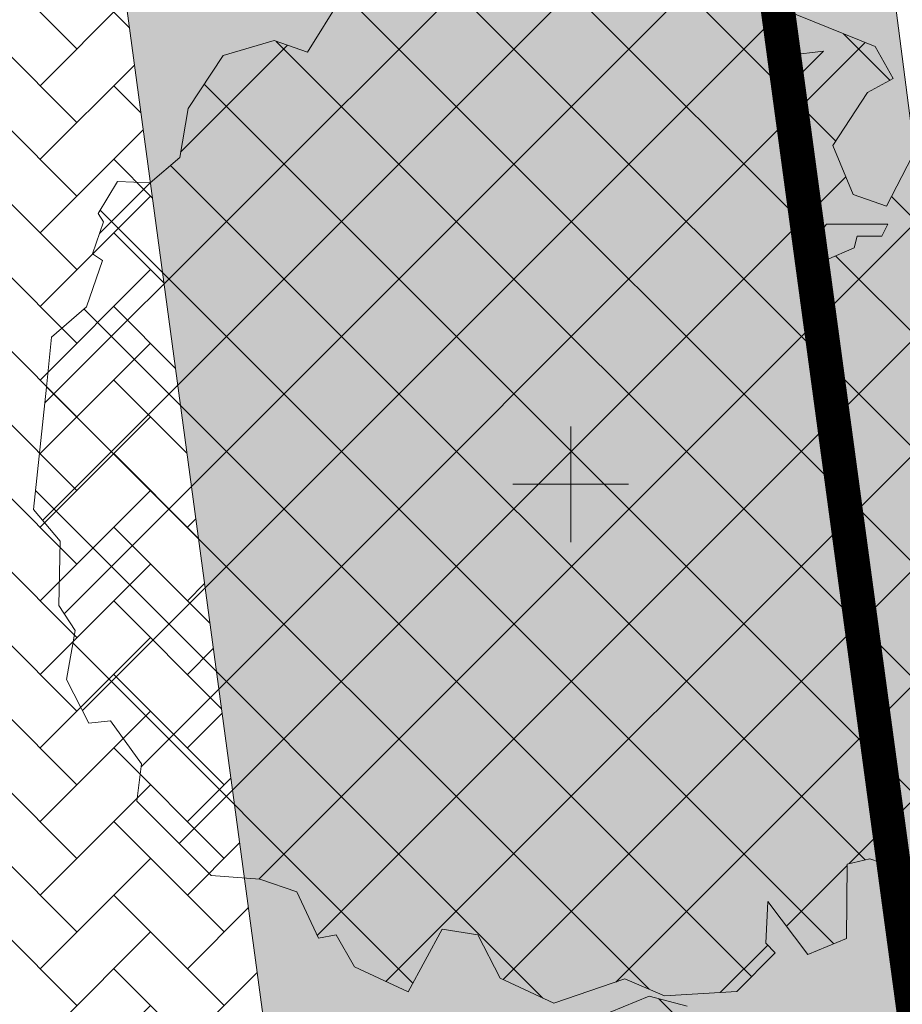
# Model space of a CAD drawing. Header units: metres. Extents: x 737835 to 905050, y 6570742 to 6590316.
# Tile 137 of 256: x 738022.62 to 738027.79, y 6590121.23 to 6590127. Entities that reach past the tile are written whole.
import ezdxf

# ---------------------------------------------------------------- set-up
doc = ezdxf.new("R2010")
doc.units = ezdxf.units.M
doc.header["$LTSCALE"] = 0.5
for name, color, linetype in [('_Polka puud RG', 7, 'Continuous'), ('_Polka puud_tekst', 7, 'Continuous'), ('_Polka puude viirutus', 7, 'Continuous')]:
    doc.layers.add(name, color=color, linetype=linetype)
for name, color, linetype, lineweight in [('AS_haljastus_muru', 63, 'Continuous', 5), ('AS_krundipiir', 1, 'Continuous', 30), ('AS_metall-leht ääris 0cm', 164, 'Continuous', 15), ('AS_mõõdud', 7, 'Continuous', 0), ('AS_sillutiskivi RG', 9, 'Continuous', 0)]:
    doc.layers.add(name, color=color, linetype=linetype, lineweight=lineweight)
doc.styles.add('Style-Arial Narrow', font='ARIALN.TTF')
doc.dimstyles.new('ISO-25', dxfattribs={"dimtxt": 2.5, "dimasz": 2.5, "dimexe": 1.25, "dimexo": 0.625, "dimtad": 1, "dimdec": 1, "dimtxsty": 'Standard', "dimcen": 2.5, "dimadec": 0, "dimazin": 0, "dimtfac": 1, "dimtdec": 1, "dimtmove": 0, "dimatfit": 3, "dimfxl": 1, "dimarcsym": 0})

# ---------------------------------------------------------------- blocks, each defined once
blk = doc.blocks.new('plan.puu')
at = {"layer": '_Polka puude viirutus', "true_color": 0x186722, "transparency": 33554556}
h = blk.add_hatch(dxfattribs=at)
h.set_pattern_fill('ANSI37', color=99, scale=100)
h.paths.add_polyline_path([(531547131.1, 6576230727.6), (531547201.9, 6576230791.9), (531547289.2, 6576231281.2), (531547117.8, 6576231302.2), (531547083.1, 6576231390.2), (531547256.7, 6576231469.8), (531547159.4, 6576231706), (531547211.2, 6576231903.6), (531546983.2, 6576232184.8), (531546994.2, 6576232358.3), (531546761.2, 6576232577.9), (531546503.3, 6576232489.3), (531546404.1, 6576232295.5), (531546273.4, 6576232340.5), (531546193.4, 6576232532.7), (531546329.5, 6576232739.2), (531546429.4, 6576232793.5), (531546359, 6576232919.1), (531545931.2, 6576233091.7), (531545653.5, 6576233276), (531545192.4, 6576233257.5), (531545094.6, 6576233303.8), (531544945.5, 6576233342.5), (531544794.3, 6576233280.5), (531544751.4, 6576233155.9), (531544629.2, 6576233084), (531544495.7, 6576233168), (531544324.2, 6576233189), (531544142.4, 6576232896.9), (531544011.8, 6576232941.9), (531543813, 6576232883.6), (531543677, 6576232677.1), (531543643.6, 6576232485.8), (531543528.1, 6576232386.3), (531543400.2, 6576232392.3), (531543324.4, 6576232266.4), (531543345.6, 6576232233.7), (531543302.8, 6576232109.1), (531543342.4, 6576232082.8), (531543280, 6576231901.6), (531543142.2, 6576231784.3), (531543123.4, 6576231588.1), (531543072.9, 6576231111.4), (531543176.3, 6576230987.1), (531543170.9, 6576230735.6), (531543234.6, 6576230637.7), (531543201.3, 6576230446.4), (531543289, 6576230276.9), (531543373.3, 6576230285.8), (531543494.1, 6576230117.6), (531543476.3, 6576229971.7), (531543766.3, 6576229681.8), (531543956.1, 6576229667.1), (531544101.3, 6576229617.1), (531544185.2, 6576229436.2), (531544255, 6576229450.2), (531544325.4, 6576229324.6), (531544535.4, 6576229226.9), (531544668.7, 6576229472.4), (531544807.2, 6576229450.1), (531544894.9, 6576229280.5), (531545105, 6576229182.8), (531545381.3, 6576229277.7), (531545537.1, 6576229211.4), (531545819, 6576229228.3), (531545968.5, 6576229379.6), (531545932.8, 6576229417.2), (531545939.9, 6576229579.5), (531546096.4, 6576229373.5), (531546247.7, 6576229435.5), (531546250.2, 6576229726), (531546338.4, 6576229746.3), (531546527.2, 6576229681.3), (531546780.5, 6576229898.1), (531546963.4, 6576230240.6), (531546895.8, 6576230327.2), (531547060.5, 6576230333.8)])
h.paths.add_polyline_path([(531546840.1, 6576231318.5), (531546768.3, 6576231349.2), (531546816.2, 6576231426), (531546912, 6576231456.7), (531546983.9, 6576231426), (531546971.9, 6576231303.2)], flags=16)
h.paths.add_polyline_path([(531546624.5, 6576231779.2), (531546612.5, 6576231917.4), (531546636.5, 6576231963.5), (531546708.4, 6576231871.4), (531546804.2, 6576231856), (531546924, 6576231856), (531546959.9, 6576231794.6), (531546912, 6576231733.1), (531546864.1, 6576231794.6), (531546756.3, 6576231763.9)], flags=16)
h.paths.add_polyline_path([(531546169.3, 6576232086.4), (531546097.4, 6576232132.4), (531546169.3, 6576232224.6), (531546408.9, 6576232224.6), (531546384.9, 6576232178.5), (531546289.1, 6576232178.5), (531546277.1, 6576232132.4)], flags=16)
h.paths.add_polyline_path([(531546720.3, 6576232193.8), (531546588.6, 6576232239.9), (531546540.7, 6576232301.3), (531546588.6, 6576232362.8), (531546636.5, 6576232408.8), (531546696.4, 6576232332.1), (531546816.2, 6576232393.5), (531546876.1, 6576232286)], flags=16)
h.paths.add_polyline_path([(531546049.5, 6576232792.8), (531545965.7, 6576232792.8), (531546025.6, 6576232884.9), (531546157.3, 6576232900.3)], flags=16)
at = {"linetype": 'Continuous', "lineweight": 18}
for p, q in [((531544945.5, 6576233342.5), (531544794.3, 6576233280.5)), ((531545094.6, 6576233303.8), (531544945.5, 6576233342.5)), ((531544324.2, 6576233189), (531544142.4, 6576232896.9)), ((531546359, 6576232919.1), (531545931.2, 6576233091.7)), ((531544011.8, 6576232941.9), (531543813, 6576232883.6)), ((531544142.4, 6576232896.9), (531544011.8, 6576232941.9)), ((531543813, 6576232883.6), (531543677, 6576232677.1)), ((531546025.6, 6576232884.9), (531545965.7, 6576232792.8)), ((531546157.3, 6576232900.3), (531546025.6, 6576232884.9)), ((531546049.5, 6576232792.8), (531546157.3, 6576232900.3)), ((531546429.4, 6576232793.5), (531546359, 6576232919.1)), ((531545965.7, 6576232792.8), (531546049.5, 6576232792.8)), ((531546329.5, 6576232739.2), (531546429.4, 6576232793.5)), ((531546193.4, 6576232532.7), (531546329.5, 6576232739.2)), ((531543677, 6576232677.1), (531543643.6, 6576232485.8)), ((531546273.4, 6576232340.5), (531546193.4, 6576232532.7)), ((531543643.6, 6576232485.8), (531543528.1, 6576232386.3)), ((531546503.3, 6576232489.3), (531546404.1, 6576232295.5)), ((531543400.2, 6576232392.3), (531543324.4, 6576232266.4)), ((531543528.1, 6576232386.3), (531543400.2, 6576232392.3)), ((531546404.1, 6576232295.5), (531546273.4, 6576232340.5)), ((531543324.4, 6576232266.4), (531543345.6, 6576232233.7)), ((531543345.6, 6576232233.7), (531543302.8, 6576232109.1)), ((531546097.4, 6576232132.4), (531546169.3, 6576232224.6)), ((531546169.3, 6576232224.6), (531546408.9, 6576232224.6)), ((531546408.9, 6576232224.6), (531546384.9, 6576232178.5)), ((531546289.1, 6576232178.5), (531546277.1, 6576232132.4)), ((531546384.9, 6576232178.5), (531546289.1, 6576232178.5)), ((531546169.3, 6576232086.4), (531546097.4, 6576232132.4)), ((531546277.1, 6576232132.4), (531546169.3, 6576232086.4)), ((531543342.4, 6576232082.8), (531543280, 6576231901.6)), ((531543302.8, 6576232109.1), (531543342.4, 6576232082.8)), ((531543280, 6576231901.6), (531543142.2, 6576231784.3)), ((531543142.2, 6576231784.3), (531543123.4, 6576231588.1)), ((531543123.4, 6576231588.1), (531543072.9, 6576231111.4)), ((531545170.4, 6576231209.1), (531545170.4, 6576231435.2)), ((531545170.4, 6576231209.1), (531544944.3, 6576231209.1)), ((531545170.4, 6576231209.1), (531545170.4, 6576230983)), ((531545170.4, 6576231209.1), (531545396.6, 6576231209.1)), ((531543072.9, 6576231111.4), (531543176.3, 6576230987.1)), ((531543176.3, 6576230987.1), (531543170.9, 6576230735.6)), ((531543170.9, 6576230735.6), (531543234.6, 6576230637.7)), ((531543234.6, 6576230637.7), (531543201.3, 6576230446.4)), ((531543201.3, 6576230446.4), (531543289, 6576230276.9)), ((531543289, 6576230276.9), (531543373.3, 6576230285.8)), ((531543373.3, 6576230285.8), (531543494.1, 6576230117.6)), ((531543494.1, 6576230117.6), (531543476.3, 6576229971.7)), ((531543476.3, 6576229971.7), (531543766.3, 6576229681.8)), ((531546250.2, 6576229726), (531546338.4, 6576229746.3)), ((531546338.4, 6576229746.3), (531546527.2, 6576229681.3)), ((531546247.7, 6576229435.5), (531546250.2, 6576229726)), ((531543766.3, 6576229681.8), (531543956.1, 6576229667.1)), ((531543956.1, 6576229667.1), (531544101.3, 6576229617.1)), ((531544101.3, 6576229617.1), (531544185.2, 6576229436.2)), ((531545932.8, 6576229417.2), (531545939.9, 6576229579.5)), ((531545939.9, 6576229579.5), (531546096.4, 6576229373.5)), ((531544535.4, 6576229226.9), (531544668.7, 6576229472.4)), ((531544668.7, 6576229472.4), (531544807.2, 6576229450.1)), ((531544185.2, 6576229436.2), (531544255, 6576229450.2)), ((531544255, 6576229450.2), (531544325.4, 6576229324.6)), ((531544807.2, 6576229450.1), (531544894.9, 6576229280.5)), ((531546096.4, 6576229373.5), (531546247.7, 6576229435.5)), ((531545968.5, 6576229379.6), (531545932.8, 6576229417.2)), ((531545819, 6576229228.3), (531545968.5, 6576229379.6)), ((531544325.4, 6576229324.6), (531544535.4, 6576229226.9)), ((531544894.9, 6576229280.5), (531545105, 6576229182.8)), ((531545105, 6576229182.8), (531545381.3, 6576229277.7)), ((531545381.3, 6576229277.7), (531545537.1, 6576229211.4))]:
    blk.add_line(p, q, dxfattribs=at)
at = {"layer": '_Polka puud_tekst', "linetype": 'Continuous', "lineweight": 18}
blk.add_line((531545537.1, 6576229211.4), (531545819, 6576229228.3), dxfattribs=at)
blk = doc.blocks.new('*D84')
at = {"layer": 'AS_mõõdud', "color": 0, "lineweight": -2, "transparency": 16777216}
for p, q in [((738003.5864, 6590244.8915), (738005.5275, 6590245.154)), ((738004.6437, 6590244.2272), (738022.8644, 6590109.487)), ((738022.0215, 6590108.5657), (738023.9626, 6590108.8282))]:
    blk.add_line(p, q, dxfattribs=at)
at = {"layer": 'AS_mõõdud', "color": 0, "transparency": 16777216}
for points in [[(738004.7758, 6590244.245), (738004.5116, 6590244.2093), (738004.5365, 6590245.02)], [(738022.9965, 6590109.5048), (738022.7323, 6590109.4691), (738022.9716, 6590108.6942)]]:
    blk.add_solid(points, dxfattribs=at)
at = {"layer": 'Defpoints', "color": 0, "transparency": 16777216}
for p in [(738003.2891, 6590244.8513), (738022.9716, 6590108.6942), (738021.7242, 6590108.5255)]:
    blk.add_point(p, dxfattribs=at)
at = {"layer": 'AS_mõõdud', "color": 0, "transparency": 16777216, "insert": (738014.4882, 6590176.9564), "char_height": 1, "attachment_point": 5, "rotation": 277.7013, "style": 'Style-Arial Narrow'}
blk.add_mtext('{\\fArial Narrow|b0|i0|c186|p39;pikkus }137,6m', dxfattribs=at)

msp = doc.modelspace()

# ---------------------------------------------------------------- hatches: boundary and pattern name
at = {"layer": 'AS_haljastus_muru'}
h = msp.add_hatch(color=256, dxfattribs=at)
h.dxf.hatch_style = 1
edge = h.paths.add_edge_path()
edge.add_arc((738024.4201, 6590137.2122), 2, 7.34788, 97.69978)
edge.add_line((738024.1521, 6590139.1942), (738023.6314, 6590139.1238))
edge.add_arc((738023.8994, 6590137.1418), 2, 97.69978, 187.7015)
edge.add_line((738021.9174, 6590136.8738), (738025.4017, 6590111.1082))
edge.add_arc((738027.3837, 6590111.3763), 2, 187.7015, 277.7015)
edge.add_line((738027.6517, 6590109.3943), (738028.0265, 6590109.445))
edge.add_arc((738027.7599, 6590111.4244), 1.9973, 277.66941, 367.45452)
edge.add_line((738029.7403, 6590111.6835), (738026.4036, 6590137.468))
at = {"layer": 'AS_sillutiskivi RG'}
h = msp.add_hatch(dxfattribs=at)
h.set_pattern_fill('AR-HBONE', color=256, scale=0.003)
edge = h.paths.add_edge_path()
edge.add_line((737983.4831, 6590103.3519), (737979.074, 6590135.9556))
edge.add_line((737979.074, 6590135.9556), (737979.0869, 6590135.9573))
edge.add_line((737979.0869, 6590135.9573), (737977.7842, 6590145.5906))
edge.add_line((737977.7842, 6590145.5906), (737983.7885, 6590146.4026))
edge.add_line((737983.7885, 6590146.4026), (737980.9769, 6590167.179))
edge.add_line((737980.9769, 6590167.179), (737978.9903, 6590166.9411))
edge.add_line((737978.9903, 6590166.9411), (737980.2469, 6590157.6495))
edge.add_arc((737977.2676, 6590157.2476), 3.0062, -31.36003, 7.68178, ccw=False)
edge.add_line((737979.8347, 6590155.6832), (737976.8189, 6590150.4909))
edge.add_arc((737975.5218, 6590151.2442), 1.5, 187.7015, 329.851, ccw=False)
edge.add_line((737974.0353, 6590151.0432), (737972.7645, 6590160.4403))
edge.add_arc((737975.7375, 6590160.8423), 3, 149.53325, 187.7015, ccw=False)
edge.add_line((737973.1517, 6590162.3635), (737976.1705, 6590167.4952))
edge.add_arc((737977.4787, 6590166.7004), 1.5307, 9.04757, 148.71946, ccw=False)
edge.add_line((737978.9903, 6590166.9411), (737980.9769, 6590167.179))
edge.add_line((737980.9769, 6590167.179), (737979.0776, 6590181.2231))
edge.add_line((737979.0776, 6590181.2231), (737976.4692, 6590180.88))
edge.add_arc((737961.7924, 6590184.6366), 15.15, 329.53325, 345.64327, ccw=False)
edge.add_line((737974.8505, 6590176.955), (737968.8776, 6590166.797))
edge.add_line((737968.8776, 6590166.797), (737971.5396, 6590147.1121))
edge.add_arc((737968.5667, 6590146.7101), 3, -30.149, 7.7015, ccw=False)
edge.add_line((737971.1608, 6590145.2033), (737965.9949, 6590136.3091))
edge.add_line((737965.9949, 6590136.3091), (737966.6562, 6590131.4747))
edge.add_line((737966.6562, 6590131.4747), (737973.9909, 6590124.2812))
edge.add_arc((737971.8903, 6590122.1394), 3, 7.70585, 45.55636, ccw=False)
edge.add_line((737974.8632, 6590122.5417), (737975.8293, 6590115.3976))
edge.add_arc((737969.8834, 6590114.5935), 6, -30.46675, 7.7015, ccw=False)
edge.add_line((737975.055, 6590111.5513), (737970.4519, 6590103.7279))
edge.add_line((737970.4519, 6590103.7279), (737963.3687, 6590102.7698))
edge.add_line((737963.3687, 6590102.7698), (737963.4853, 6590101.9036))
edge.add_line((737963.4853, 6590101.9036), (737964.26, 6590096.15))
edge.add_line((737964.26, 6590096.15), (737968.0449, 6590096.6769))
edge.add_line((737968.0449, 6590096.6769), (738030.6108, 6590105.3769))
edge.add_line((738030.6108, 6590105.3769), (738029.7403, 6590111.6835))
edge.add_arc((738027.7647, 6590111.4207), 1.993, -82.45412, 7.57809, ccw=False)
edge.add_line((738028.0265, 6590109.445), (738027.6517, 6590109.3943))
edge.add_line((738027.6517, 6590109.3943), (738021.7249, 6590108.5239))
edge.add_line((738021.7249, 6590108.5239), (737983.4831, 6590103.3519))
edge = h.paths.add_edge_path(flags=16)
edge.add_arc((737977.2594, 6590103.7308), 2.25, 0, 360)
h = msp.add_hatch(dxfattribs=at)
h.set_pattern_fill('AR-HBONE', color=256, scale=0.003)
edge = h.paths.add_edge_path()
edge.add_line((738017.2914, 6590141.2937), (738023.7939, 6590142.173))
edge.add_arc((738023.526, 6590144.155), 2, 277.69982, 366.54382)
edge.add_line((738025.5129, 6590144.3829), (738026.4036, 6590137.468))
edge.add_arc((738024.4201, 6590137.2122), 2, 7.34788, 97.69978)
edge.add_line((738024.1521, 6590139.1942), (738023.6314, 6590139.1238))
edge.add_arc((738023.8994, 6590137.1418), 2, 97.69978, 187.7015)
edge.add_line((738021.9174, 6590136.8738), (738025.4017, 6590111.1082))
edge.add_arc((738027.3837, 6590111.3763), 2, 187.7015, 277.7015)
edge.add_line((738027.6517, 6590109.3943), (738021.7251, 6590108.5229))
edge.add_line((738021.7251, 6590108.5229), (738017.6954, 6590138.3207))
edge.add_line((738017.6954, 6590138.3207), (738017.2914, 6590141.2937))
edge = h.paths.add_edge_path(flags=16)
edge.add_line((738017.9469, 6590140.3682), (738024.1521, 6590139.1942))
edge.add_line((738024.1521, 6590139.1942), (738025.2427, 6590139.3107))

# ---------------------------------------------------------------- linework, layer by layer
at = {"layer": 'AS_krundipiir', "lineweight": 35, "const_width": 0.2, "flags": 128}
msp.add_lwpolyline([(737964.29, 6590096.14), (737963.21, 6590102.72), (737957.31, 6590101.89), (737947.46, 6590179.52), (737970.98, 6590182.75), (737963.91, 6590235.41), (737963.91, 6590235.41), (737983.47, 6590237.87), (737983.47, 6590237.87), (737981.73, 6590250.56), (738006.1, 6590291.99), (738011.53, 6590241.61), (738011.53, 6590241.61), (738011.53, 6590241.61), (738030.01, 6590105.28)], close=True, dxfattribs=at)
at = {"layer": 'AS_metall-leht ääris 0cm'}
msp.add_lwpolyline([(738026.4036, 6590137.468), (738026.4036, 6590137.468, 0.416014), (738024.1521, 6590139.1942), (738023.6314, 6590139.1238, 0.414222), (738021.9174, 6590136.8738), (738025.4017, 6590111.1082, 0.414214), (738027.6517, 6590109.3943), (738028.0265, 6590109.445, 0.413115), (738029.7403, 6590111.6835), (738026.4036, 6590137.468)], format="xyb", dxfattribs=at)

# ---------------------------------------------------------------- block references
at = {"layer": '_Polka puud RG', "xscale": 0.0015, "yscale": 0.0015, "zscale": 0.0015}
for p in [(-59291.911, -3274222.5346), (-59291.1151, -3274228.7337)]:
    msp.add_blockref('plan.puu', p, dxfattribs=at)

# ---------------------------------------------------------------- dimensions: what is measured, and where the dimension line sits
at = {"layer": 'AS_mõõdud'}
dim = msp.add_aligned_dim(p1=(738003.2891, 6590244.8513), p2=(738021.7242, 6590108.5255), distance=1.2588, text='{\\fArial Narrow|b0|i0|c186|p39;pikkus }<>m', dimstyle='ISO-25', override={"dimtxt": 1, "dimasz": 0.8, "dimexe": 1, "dimexo": 0.3, "dimgap": 0.1, "dimtxsty": 'Style-Arial Narrow', "dimtmove": 1}, dxfattribs=at)
dim.commit()
dim.dimension.update_dxf_attribs({"geometry": '*D84', "text_midpoint": (738014.4882, 6590176.9564)})

doc.saveas('drawing.dxf')
